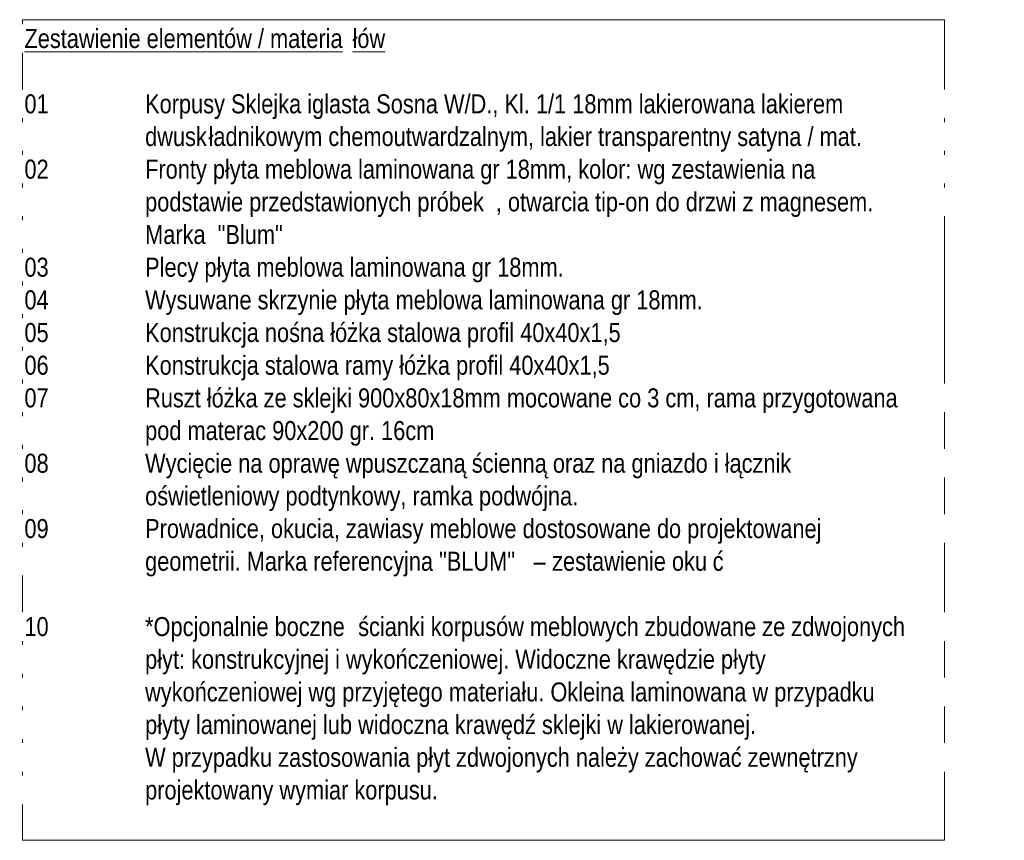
# Model space of a CAD drawing. Header units: centimetres. Extents: x 11682 to 15279, y -243 to 11866.
# Tile 9 of 13: x 14243 to 15279, y -243 to 621. Entities that reach past the tile are written whole.
import ezdxf

# ---------------------------------------------------------------- set-up
doc = ezdxf.new("R2010")
doc.units = ezdxf.units.CM
doc.layers.add('G-ANNO-TEXT', color=231, linetype='Continuous', lineweight=9)
doc.styles.add('Arial Narrow_2', font='ARIALN.TTF', dxfattribs={"height": 20})

msp = doc.modelspace()

# ---------------------------------------------------------------- linework, layer by layer
at = {"layer": 'G-ANNO-TEXT', "color": 250, "flags": 128}
msp.add_lwpolyline([(14245.67, 620.78), (15215.94, 620.78), (15215.94, -243.12), (14245.67, -243.12)], close=True, dxfattribs=at)

# ---------------------------------------------------------------- next in the draw order: texts
at = {"layer": 'G-ANNO-TEXT', "color": 7, "char_height": 20, "attachment_point": 1, "style": 'Arial Narrow_2', "bg_fill": 3, "box_fill_scale": 1.25, "bg_fill_color": 256, "bg_fill_true_color": 13158600, "bg_fill_transparency": 0}
for s, insert, width in [('\\LZestawienie elementów / materia', (14247.67, 611), 418.4809), ('01 ', (14247.67, 542.21), 40.0844), ('02 ', (14247.67, 473.42), 40.0844), ('03 ', (14247.67, 370.23), 40.0844), ('04 ', (14247.67, 335.84), 40.0844), ('05 ', (14247.67, 301.44), 40.0844), ('06 ', (14247.67, 267.04), 40.0844), ('07', (14247.67, 232.65), 32.0675), ('08 ', (14247.67, 163.86), 40.0844), ('09', (14247.67, 95.07), 32.0675), ('10', (14247.67, -8.12), 32.0675)]:
    msp.add_mtext(s, dxfattribs=dict(at, insert=insert, width=width))

# ---------------------------------------------------------------- next in the draw order: texts
for s, insert, width in [('\\Lłów', (14592.95, 611), 42.4894), ('\\fArial Narrow|b0|i0|c238|p34|;^I', (14280.74, 542.21), 113.8396), ('\\fArial Narrow|b0|i0|c238|p34|;^I', (14280.74, 473.42), 113.8396), ('\\fArial Narrow|b0|i0|c238|p34|;^I', (14274.13, -8.12), 121.8565)]:
    msp.add_mtext(s, dxfattribs=dict(at, insert=insert, width=width))

# ---------------------------------------------------------------- next in the draw order: texts
for s, insert, width in [('Korpusy Sklejka iglasta Sosna W/D., Kl. 1/1 18mm lakierowana lakierem ', (14374.67, 542.21), 928.3541), ('*Opcjonalnie boczne ', (14374.67, -8.12), 271.7721)]:
    msp.add_mtext(s, dxfattribs=dict(at, insert=insert, width=width))

# ---------------------------------------------------------------- next in the draw order: texts
for s, insert, width in [('\\fArial Narrow|b0|i0|c238|p34|;^I', (14247.67, 507.82), 153.924), ('ścianki korpusów meblowych zbudowane ze zdwojonych ', (14598.9, -8.12), 728.7339), ('\\fArial Narrow|b0|i0|c238|p34|;^I', (14247.67, -42.52), 153.924)]:
    msp.add_mtext(s, dxfattribs=dict(at, insert=insert, width=width))

# ---------------------------------------------------------------- next in the draw order: texts
for s, insert, width in [('dwusk', (14374.67, 507.82), 80.9704), ('płyt: konstrukcyjnej i wykończeniowej. Widoczne krawędzie płyty ', (14374.67, -42.52), 827.3415)]:
    msp.add_mtext(s, dxfattribs=dict(at, insert=insert, width=width))

# ---------------------------------------------------------------- next in the draw order: texts
for s, insert, width in [('ładnikowym chemoutwardzalnym, lakier transparentny satyna / mat.', (14441.47, 507.82), 861.0124), ('\\fArial Narrow|b0|i0|c238|p34|;^I', (14247.67, -76.91), 153.924)]:
    msp.add_mtext(s, dxfattribs=dict(at, insert=insert, width=width))

# ---------------------------------------------------------------- next in the draw order: texts
for s, insert, width in [('Fronty płyta meblowa laminowana gr 18mm, kolor: wg zestawienia na ', (14374.67, 473.42), 889.8731), ('wykończeniowej wg przyjętego materiału. Okleina laminowana w przypadku ', (14374.67, -76.91), 968.4385)]:
    msp.add_mtext(s, dxfattribs=dict(at, insert=insert, width=width))

# ---------------------------------------------------------------- next in the draw order: texts
for s, insert, width in [('\\fArial Narrow|b0|i0|c238|p34|;^I', (14247.67, 439.02), 153.924), (', otwarcia tip-on do drzwi z magnesem. ', (14743.76, 439.02), 505.0631), ('\\fArial Narrow|b0|i0|c238|p34|;^I', (14247.67, -111.31), 153.924)]:
    msp.add_mtext(s, dxfattribs=dict(at, insert=insert, width=width))

# ---------------------------------------------------------------- next in the draw order: texts
for s, insert, width in [('podstawie przedstawionych próbek', (14374.67, 439.02), 447.3416), ('płyty laminowanej lub widoczna krawędź sklejki w lakierowanej.', (14374.67, -111.31), 804.8942)]:
    msp.add_mtext(s, dxfattribs=dict(at, insert=insert, width=width))

# ---------------------------------------------------------------- next in the draw order: texts
at = {"layer": 'G-ANNO-TEXT', "color": 7, "char_height": 20, "width": 153.924, "attachment_point": 1, "style": 'Arial Narrow_2', "bg_fill": 3, "box_fill_scale": 1.25, "bg_fill_color": 256, "bg_fill_true_color": 13158600, "bg_fill_transparency": 0}
for insert in [(14247.67, 404.63), (14247.67, -145.71)]:
    msp.add_mtext('\\fArial Narrow|b0|i0|c238|p34|;^I', dxfattribs=dict(at, insert=insert))

# ---------------------------------------------------------------- next in the draw order: texts
at = {"layer": 'G-ANNO-TEXT', "color": 7, "char_height": 20, "attachment_point": 1, "style": 'Arial Narrow_2', "bg_fill": 3, "box_fill_scale": 1.25, "bg_fill_color": 256, "bg_fill_true_color": 13158600, "bg_fill_transparency": 0}
for s, insert, width in [('Marka  "Blum"', (14374.67, 404.63), 181.1814), ('W przypadku zastosowania płyt zdwojonych należy zachować zewnętrzny ', (14374.67, -145.71), 948.3963)]:
    msp.add_mtext(s, dxfattribs=dict(at, insert=insert, width=width))

# ---------------------------------------------------------------- next in the draw order: texts
for insert, width in [((14280.74, 370.23), 113.8396), ((14247.67, -180.1), 153.924)]:
    msp.add_mtext('\\fArial Narrow|b0|i0|c238|p34|;^I', dxfattribs=dict(at, insert=insert, width=width))

# ---------------------------------------------------------------- next in the draw order: texts
for s, insert, width in [('Plecy płyta meblowa laminowana gr 18mm.', (14374.67, 370.23), 549.9576), ('projektowany wymiar korpusu.', (14374.67, -180.1), 385.6117)]:
    msp.add_mtext(s, dxfattribs=dict(at, insert=insert, width=width))

# ---------------------------------------------------------------- next in the draw order: texts
at = {"layer": 'G-ANNO-TEXT', "color": 7, "insert": (14280.74, 335.84), "char_height": 20, "width": 113.8396, "attachment_point": 1, "style": 'Arial Narrow_2', "bg_fill": 3, "box_fill_scale": 1.25, "bg_fill_color": 256, "bg_fill_true_color": 13158600, "bg_fill_transparency": 0}
msp.add_mtext('\\fArial Narrow|b0|i0|c238|p34|;^I', dxfattribs=at)

# ---------------------------------------------------------------- next in the draw order: texts
at = {"layer": 'G-ANNO-TEXT', "color": 7, "insert": (14374.67, 335.84), "char_height": 20, "width": 732.7424, "attachment_point": 1, "style": 'Arial Narrow_2', "bg_fill": 3, "box_fill_scale": 1.25, "bg_fill_color": 256, "bg_fill_true_color": 13158600, "bg_fill_transparency": 0}
msp.add_mtext('Wysuwane skrzynie płyta meblowa laminowana gr 18mm.', dxfattribs=at)

# ---------------------------------------------------------------- next in the draw order: texts
at = {"layer": 'G-ANNO-TEXT', "color": 7, "insert": (14280.74, 301.44), "char_height": 20, "width": 113.8396, "attachment_point": 1, "style": 'Arial Narrow_2', "bg_fill": 3, "box_fill_scale": 1.25, "bg_fill_color": 256, "bg_fill_true_color": 13158600, "bg_fill_transparency": 0}
msp.add_mtext('\\fArial Narrow|b0|i0|c238|p34|;^I', dxfattribs=at)

# ---------------------------------------------------------------- next in the draw order: texts
at = {"layer": 'G-ANNO-TEXT', "color": 7, "insert": (14374.67, 301.44), "char_height": 20, "width": 629.3247, "attachment_point": 1, "style": 'Arial Narrow_2', "bg_fill": 3, "box_fill_scale": 1.25, "bg_fill_color": 256, "bg_fill_true_color": 13158600, "bg_fill_transparency": 0}
msp.add_mtext('Konstrukcja nośna łóżka stalowa profil 40x40x1,5', dxfattribs=at)

# ---------------------------------------------------------------- next in the draw order: texts
at = {"layer": 'G-ANNO-TEXT', "color": 7, "insert": (14280.74, 267.04), "char_height": 20, "width": 113.8396, "attachment_point": 1, "style": 'Arial Narrow_2', "bg_fill": 3, "box_fill_scale": 1.25, "bg_fill_color": 256, "bg_fill_true_color": 13158600, "bg_fill_transparency": 0}
msp.add_mtext('\\fArial Narrow|b0|i0|c238|p34|;^I', dxfattribs=at)

# ---------------------------------------------------------------- next in the draw order: texts
at = {"layer": 'G-ANNO-TEXT', "color": 7, "insert": (14374.67, 267.04), "char_height": 20, "width": 614.0926, "attachment_point": 1, "style": 'Arial Narrow_2', "bg_fill": 3, "box_fill_scale": 1.25, "bg_fill_color": 256, "bg_fill_true_color": 13158600, "bg_fill_transparency": 0}
msp.add_mtext('Konstrukcja stalowa ramy łóżka profil 40x40x1,5', dxfattribs=at)

# ---------------------------------------------------------------- next in the draw order: texts
at = {"layer": 'G-ANNO-TEXT', "color": 7, "insert": (14274.13, 232.65), "char_height": 20, "width": 121.8565, "attachment_point": 1, "style": 'Arial Narrow_2', "bg_fill": 3, "box_fill_scale": 1.25, "bg_fill_color": 256, "bg_fill_true_color": 13158600, "bg_fill_transparency": 0}
msp.add_mtext('\\fArial Narrow|b0|i0|c238|p34|;^I', dxfattribs=at)

# ---------------------------------------------------------------- next in the draw order: texts
at = {"layer": 'G-ANNO-TEXT', "color": 7, "insert": (14374.67, 232.65), "char_height": 20, "width": 998.9026, "attachment_point": 1, "style": 'Arial Narrow_2', "bg_fill": 3, "box_fill_scale": 1.25, "bg_fill_color": 256, "bg_fill_true_color": 13158600, "bg_fill_transparency": 0}
msp.add_mtext('Ruszt łóżka ze sklejki 900x80x18mm mocowane co 3 cm, rama przygotowana ', dxfattribs=at)

# ---------------------------------------------------------------- next in the draw order: texts
at = {"layer": 'G-ANNO-TEXT', "color": 7, "insert": (14247.67, 198.25), "char_height": 20, "width": 153.924, "attachment_point": 1, "style": 'Arial Narrow_2', "bg_fill": 3, "box_fill_scale": 1.25, "bg_fill_color": 256, "bg_fill_true_color": 13158600, "bg_fill_transparency": 0}
msp.add_mtext('\\fArial Narrow|b0|i0|c238|p34|;^I', dxfattribs=at)

# ---------------------------------------------------------------- next in the draw order: texts
at = {"layer": 'G-ANNO-TEXT', "color": 7, "insert": (14374.67, 198.25), "char_height": 20, "width": 381.6033, "attachment_point": 1, "style": 'Arial Narrow_2', "bg_fill": 3, "box_fill_scale": 1.25, "bg_fill_color": 256, "bg_fill_true_color": 13158600, "bg_fill_transparency": 0}
msp.add_mtext('pod materac 90x200 gr. 16cm', dxfattribs=at)

# ---------------------------------------------------------------- next in the draw order: texts
at = {"layer": 'G-ANNO-TEXT', "color": 7, "insert": (14280.74, 163.86), "char_height": 20, "width": 113.8396, "attachment_point": 1, "style": 'Arial Narrow_2', "bg_fill": 3, "box_fill_scale": 1.25, "bg_fill_color": 256, "bg_fill_true_color": 13158600, "bg_fill_transparency": 0}
msp.add_mtext('\\fArial Narrow|b0|i0|c238|p34|;^I', dxfattribs=at)

# ---------------------------------------------------------------- next in the draw order: texts
at = {"layer": 'G-ANNO-TEXT', "color": 7, "insert": (14374.67, 163.86), "char_height": 20, "width": 861.8141, "attachment_point": 1, "style": 'Arial Narrow_2', "bg_fill": 3, "box_fill_scale": 1.25, "bg_fill_color": 256, "bg_fill_true_color": 13158600, "bg_fill_transparency": 0}
msp.add_mtext('Wycięcie na oprawę wpuszczaną ścienną oraz na gniazdo i łącznik ', dxfattribs=at)

# ---------------------------------------------------------------- next in the draw order: texts
at = {"layer": 'G-ANNO-TEXT', "color": 7, "insert": (14247.67, 129.46), "char_height": 20, "width": 153.924, "attachment_point": 1, "style": 'Arial Narrow_2', "bg_fill": 3, "box_fill_scale": 1.25, "bg_fill_color": 256, "bg_fill_true_color": 13158600, "bg_fill_transparency": 0}
msp.add_mtext('\\fArial Narrow|b0|i0|c238|p34|;^I', dxfattribs=at)

# ---------------------------------------------------------------- next in the draw order: texts
at = {"layer": 'G-ANNO-TEXT', "color": 7, "insert": (14374.67, 129.46), "char_height": 20, "width": 569.9998, "attachment_point": 1, "style": 'Arial Narrow_2', "bg_fill": 3, "box_fill_scale": 1.25, "bg_fill_color": 256, "bg_fill_true_color": 13158600, "bg_fill_transparency": 0}
msp.add_mtext('oświetleniowy podtynkowy, ramka podwójna.', dxfattribs=at)

# ---------------------------------------------------------------- next in the draw order: texts
at = {"layer": 'G-ANNO-TEXT', "color": 7, "insert": (14274.13, 95.07), "char_height": 20, "width": 121.8565, "attachment_point": 1, "style": 'Arial Narrow_2', "bg_fill": 3, "box_fill_scale": 1.25, "bg_fill_color": 256, "bg_fill_true_color": 13158600, "bg_fill_transparency": 0}
msp.add_mtext('\\fArial Narrow|b0|i0|c238|p34|;^I', dxfattribs=at)

# ---------------------------------------------------------------- next in the draw order: texts
at = {"layer": 'G-ANNO-TEXT', "color": 7, "insert": (14374.67, 95.07), "char_height": 20, "width": 899.4934, "attachment_point": 1, "style": 'Arial Narrow_2', "bg_fill": 3, "box_fill_scale": 1.25, "bg_fill_color": 256, "bg_fill_true_color": 13158600, "bg_fill_transparency": 0}
msp.add_mtext('Prowadnice, okucia, zawiasy meblowe dostosowane do projektowanej ', dxfattribs=at)

# ---------------------------------------------------------------- next in the draw order: texts
at = {"layer": 'G-ANNO-TEXT', "color": 7, "insert": (14247.67, 60.67), "char_height": 20, "width": 153.924, "attachment_point": 1, "style": 'Arial Narrow_2', "bg_fill": 3, "box_fill_scale": 1.25, "bg_fill_color": 256, "bg_fill_true_color": 13158600, "bg_fill_transparency": 0}
msp.add_mtext('\\fArial Narrow|b0|i0|c238|p34|;^I', dxfattribs=at)

# ---------------------------------------------------------------- next in the draw order: texts
at = {"layer": 'G-ANNO-TEXT', "color": 7, "insert": (14374.67, 60.67), "char_height": 20, "width": 495.4429, "attachment_point": 1, "style": 'Arial Narrow_2', "bg_fill": 3, "box_fill_scale": 1.25, "bg_fill_color": 256, "bg_fill_true_color": 13158600, "bg_fill_transparency": 0}
msp.add_mtext('geometrii. Marka referencyjna "BLUM" ', dxfattribs=at)

# ---------------------------------------------------------------- next in the draw order: texts
at = {"layer": 'G-ANNO-TEXT', "color": 7, "insert": (14783.45, 60.67), "char_height": 20, "width": 16.0338, "attachment_point": 1, "style": 'Arial Narrow_2', "bg_fill": 3, "box_fill_scale": 1.25, "bg_fill_color": 256, "bg_fill_true_color": 13158600, "bg_fill_transparency": 0}
msp.add_mtext('\\fArial Narrow|b0|i0|c238|p34|;–', dxfattribs=at)

# ---------------------------------------------------------------- next in the draw order: texts
at = {"layer": 'G-ANNO-TEXT', "color": 7, "insert": (14796.68, 60.67), "char_height": 20, "width": 212.4472, "attachment_point": 1, "style": 'Arial Narrow_2', "bg_fill": 3, "box_fill_scale": 1.25, "bg_fill_color": 256, "bg_fill_true_color": 13158600, "bg_fill_transparency": 0}
msp.add_mtext(' zestawienie oku', dxfattribs=at)

# ---------------------------------------------------------------- next in the draw order: texts
at = {"layer": 'G-ANNO-TEXT', "color": 7, "insert": (14971.96, 60.67), "char_height": 20, "width": 14.4304, "attachment_point": 1, "style": 'Arial Narrow_2', "bg_fill": 3, "box_fill_scale": 1.25, "bg_fill_color": 256, "bg_fill_true_color": 13158600, "bg_fill_transparency": 0}
msp.add_mtext('\\fArial Narrow|b0|i0|c238|p34|;ć', dxfattribs=at)

doc.saveas('drawing.dxf')
